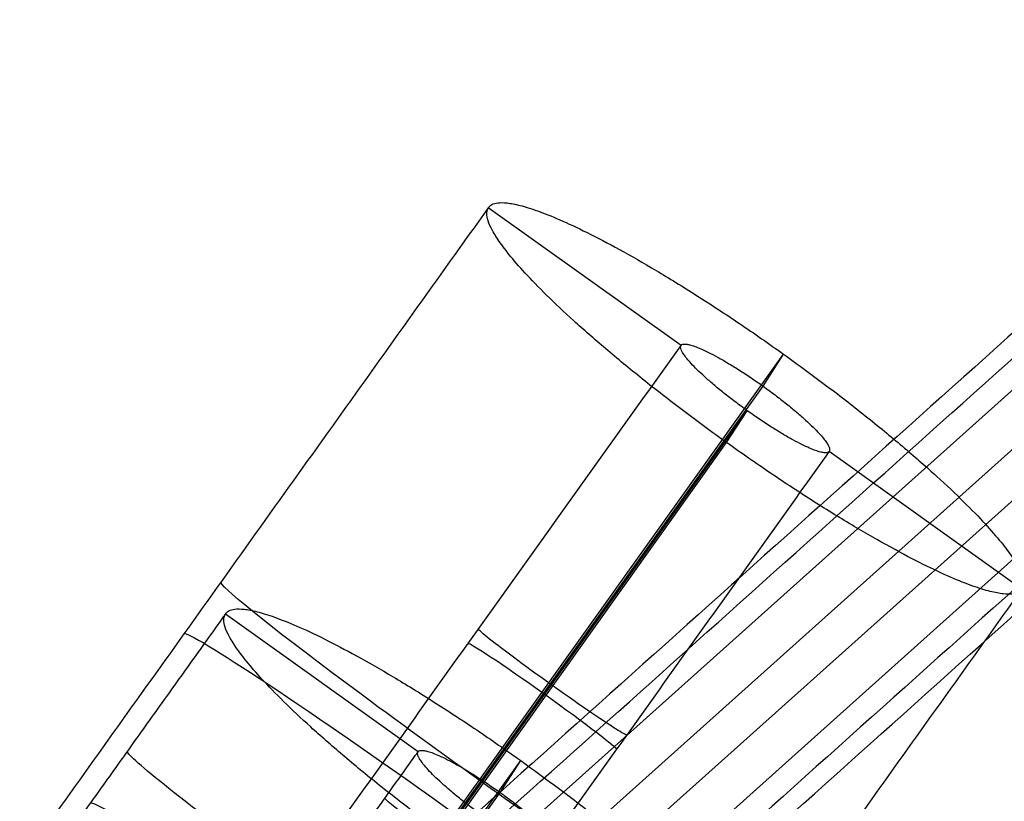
# Model space of a CAD drawing. Header units: millimetres. Extents: x -257 to 273, y -282 to 246.
# Tile 235 of 256: x -233 to -206, y -193 to -171. Entities that reach past the tile are written whole.
import ezdxf

# ---------------------------------------------------------------- set-up
doc = ezdxf.new("R2010")
doc.units = ezdxf.units.MM
doc.layers.add('Layer 01', color=7, linetype='Continuous', true_color=0x000000)

# ---------------------------------------------------------------- blocks, each defined once
blk = doc.blocks.new('Verpan Serie 430 Chair_Afstandsstykke ben og ryg_small')
at = {"layer": 'Layer 01', "color": 253, "true_color": 0x999999}
for p, q in [((0, 9, -2), (0, 9)), ((0, 9), (0, 2.5, 1.263)), ((0, 2.5, -2), (0, 2.5, 1.263)), ((-9, 0, 1.749), (-2.5, 0, 1.749)), ((2.5, 0, 1.749), (9, 0, 1.749)), ((0, -2.5, -2), (0, -2.5, 2.235)), ((0, -2.5, 2.235), (0, -9, 3.499)), ((0, -9, -2), (0, -9, 3.499))]:
    blk.add_line(p, q, dxfattribs=at)
for centre, radius, start, end in [((0, 0, -4.625), 9, 134.9031, 180), ((0, 0, -4.625), 9, 0, 45.0969), ((0, 0, -0.302), 2.5, 0, 180), ((0, 0, -2.876), 9, 180, 244.5128), ((0, 0, 0.184), 2.5, 180, 0), ((0, 0, -2.876), 9, 295.4872, 0)]:
    blk.add_arc(centre, radius, start, end, dxfattribs=at)
at = {"layer": 'Layer 01', "color": 253, "true_color": 0x999999, "extrusion": (0, 1, 0)}
for start, end in [(0, 73.8724), (106.1276, 180)]:
    blk.add_arc((0, -11), 9, start, end, dxfattribs=at)
at = {"layer": 'Layer 01', "color": 253, "true_color": 0x999999}
for points, weights in [([(0, 9, -2), (-5.272, 9, -2), (-9, 5.272, -5.728), (-9, 0, -11)], [1, 0.804737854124, 0.804737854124, 1]), ([(-9, 0, 1.749), (-9, 18, -1.749), (9, 18, -1.749), (9, 0, 1.749)], [1, 0.333333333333, 0.333333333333, 1]), ([(9, 0, -11), (9, 5.272, -5.728), (5.272, 9, -2), (0, 9, -2)], [1, 0.804737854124, 0.804737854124, 1]), ([(-2.5, 0, 1.749), (-2.5, 5, 0.778), (2.5, 5, 0.778), (2.5, 0, 1.749)], [1, 0.333333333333, 0.333333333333, 1]), ([(-9, 0, -11), (-9, -5.272, -5.728), (-5.272, -9, -2), (0, -9, -2)], [1, 0.804737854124, 0.804737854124, 1]), ([(9, 0, 1.749), (9, -18, 5.248), (-9, -18, 5.248), (-9, 0, 1.749)], [1, 0.333333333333, 0.333333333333, 1]), ([(2.5, 0, 1.749), (2.5, -5, 2.721), (-2.5, -5, 2.721), (-2.5, 0, 1.749)], [1, 0.333333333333, 0.333333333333, 1]), ([(0, -9, -2), (5.272, -9, -2), (9, -5.272, -5.728), (9, 0, -11)], [1, 0.804737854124, 0.804737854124, 1])]:
    blk.add_rational_spline(points, weights, degree=3, dxfattribs=at)
for points in [[(0, 9, -2), (0, 2.5, -2)], [(-9, 0, -11), (-9, 0, 1.749)], [(-2.5, 0, 1.749), (-2.5, 0, -2.354)], [(2.5, 0, -2.354), (2.5, 0, 1.749)], [(9, 0, 1.749), (9, 0, -11)], [(0, -2.5, -2), (0, -9, -2)]]:
    blk.add_open_spline(points, degree=1, dxfattribs=at)
for points, knots in [([(-2.5, 0, -2.354), (-2.5, 0.164, -2.354), (-2.484, 0.33, -2.349), (-2.419, 0.652, -2.331), (-2.372, 0.808, -2.318), (-2.246, 1.109, -2.285), (-2.168, 1.256, -2.265), (-1.987, 1.526, -2.222), (-1.884, 1.651, -2.199), (-1.538, 1.998, -2.129), (-1.263, 2.182, -2.084), (-0.808, 2.372, -2.035), (-0.652, 2.419, -2.022), (-0.331, 2.483, -2.005), (-0.164, 2.5, -2), (0, 2.5, -2)], [-3.957901, -3.957901, -3.957901, -3.957901, -3.463163, -3.463163, -2.968426, -2.968426, -2.473688, -2.473688, -1.97895, -1.97895, -0.989475, -0.989475, -0.494738, -0.494738, 0, 0, 0, 0]), ([(0, 2.5, -2), (0.164, 2.5, -2), (0.327, 2.484, -2.004), (0.65, 2.42, -2.022), (0.809, 2.371, -2.035), (1.26, 2.184, -2.083), (1.537, 1.998, -2.129), (1.882, 1.654, -2.198), (1.987, 1.526, -2.222), (2.168, 1.255, -2.265), (2.245, 1.112, -2.284), (2.371, 0.809, -2.318), (2.42, 0.65, -2.331), (2.484, 0.329, -2.349), (2.5, 0.166, -2.354), (2.5, 0, -2.354)], [-3.957798, -3.957798, -3.957798, -3.957798, -3.463073, -3.463073, -2.968348, -2.968348, -1.978899, -1.978899, -1.484174, -1.484174, -0.989449, -0.989449, -0.494725, -0.494725, 0, 0, 0, 0]), ([(-2.5, 0, -2.354), (-2.5, -0.327, -2.354), (-2.434, -0.658, -2.334), (-2.246, -1.11, -2.285), (-2.168, -1.256, -2.264), (-1.986, -1.527, -2.221), (-1.884, -1.652, -2.199), (-1.653, -1.883, -2.152), (-1.525, -1.987, -2.129), (-1.256, -2.168, -2.087), (-1.112, -2.245, -2.068), (-0.808, -2.372, -2.035), (-0.651, -2.419, -2.022), (-0.331, -2.483, -2.005), (-0.165, -2.5, -2), (0, -2.5, -2)], [0, 0, 0, 0, 0.989534, 0.989534, 1.484301, 1.484301, 1.979067, 1.979067, 2.473834, 2.473834, 2.968601, 2.968601, 3.463368, 3.463368, 3.958135, 3.958135, 3.958135, 3.958135]), ([(0, -2.5, -2), (0.165, -2.5, -2), (0.328, -2.484, -2.005), (0.649, -2.42, -2.022), (0.809, -2.371, -2.035), (1.261, -2.183, -2.084), (1.538, -1.997, -2.129), (1.882, -1.654, -2.198), (1.987, -1.527, -2.221), (2.168, -1.255, -2.265), (2.245, -1.112, -2.284), (2.371, -0.811, -2.318), (2.419, -0.651, -2.331), (2.484, -0.329, -2.349), (2.5, -0.166, -2.354), (2.5, 0, -2.354)], [0, 0, 0, 0, 0.494725, 0.494725, 0.989451, 0.989451, 1.978901, 1.978901, 2.473627, 2.473627, 2.968352, 2.968352, 3.463077, 3.463077, 3.957802, 3.957802, 3.957802, 3.957802])]:
    blk.add_open_spline(points, degree=3, knots=knots, dxfattribs=at)
blk = doc.blocks.new('M6 x 130 Socket head cap screw')
at = {"layer": 'Layer 01', "color": 254, "true_color": 0xcad1ee}
for p, q in [((-2.94, 130), (-2.94, 25.375)), ((2.94, 130), (2.94, 25.875))]:
    blk.add_line(p, q, dxfattribs=at)
for points in [[(0, 130, 2.94), (0, 25.625, 2.94)], [(0, 25.125, -2.94), (0, 130, -2.94)]]:
    blk.add_open_spline(points, degree=1, dxfattribs=at)
blk = doc.blocks.new('Vepan Serie 430 - Upholstery')
at = {"layer": 'Layer 01', "color": 250, "true_color": 0x404040, "extrusion": (0, -1, 0)}
for centre, radius in [((0, 0, -65.319), 224.345), ((0, 0, -64.322), 224.258), ((0, 0, -61.334), 229.1), ((0, 0, -61.334), 228), ((0, 0, -61.334), 227), ((0, 0, -60.834), 228), ((0, 0, -60.834), 227), ((0, 0, -60.334), 230.1), ((0, 0, -60.334), 229.1), ((0, 0, -59.834), 230.1), ((0, 0, -59.834), 229.1), ((0, 0, -59.334), 230.1), ((0, 0, -59.334), 229.1), ((0, 0, -58.918), 228.877), ((0, 0, -58.085), 229.432), ((0, 0, -56.728), 228.6), ((0, 0, -56.728), 228.6), ((0, 0, -56.728), 227.6), ((0, 0, -56.728), 227.6), ((0, 0, -28.364), 227.6), ((0, 0, -28.364), 228.6), ((0, 0), 213.6), ((0, 0), 228.6), ((0, 0, 0.5), 213.6)]:
    blk.add_arc(centre, radius, 90, 270, dxfattribs=at)
at = {"layer": 'Layer 01', "color": 250, "true_color": 0x404040, "extrusion": (0, 1, 0)}
for centre, radius in [((0, 0, 61.334), 229), ((0, 0, 60.334), 228), ((0, 0, 60.334), 227), ((0, 0, 58.808), 228.713), ((0, 0, 57.976), 229.268), ((0, 0), 227.6), ((0, 0, -1), 227.6)]:
    blk.add_arc(centre, radius, 270, 90, dxfattribs=at)
blk = doc.blocks.new('Verpan Serie 430 Chair_Afstandsstykke ben og ryg Ø18_large')
at = {"layer": 'Layer 01', "color": 253, "true_color": 0x999999}
for p, q in [((0, 9, -18), (0, 9)), ((0, 9), (0, 2.5, 1.263)), ((0, 2.5, -18), (0, 2.5, 1.263)), ((-9, 0, 1.749), (-2.5, 0, 1.749)), ((2.5, 0, 1.749), (9, 0, 1.749)), ((0, -2.5, -18), (0, -2.5, 2.235)), ((0, -2.5, 2.235), (0, -9, 3.499)), ((0, -9, -18), (0, -9, 3.499))]:
    blk.add_line(p, q, dxfattribs=at)
for centre, radius, start, end in [((0, 0, -12.625), 9, 0, 180), ((0, 0, -8.302), 2.5, 0, 180), ((0, 0, -10.876), 9, 180, 0), ((0, 0, -7.816), 2.5, 180, 0)]:
    blk.add_arc(centre, radius, start, end, dxfattribs=at)
at = {"layer": 'Layer 01', "color": 253, "true_color": 0x999999, "extrusion": (0, 1, 0)}
for start, end in [(0, 73.8724), (106.1276, 180)]:
    blk.add_arc((0, -27), 9, start, end, dxfattribs=at)
at = {"layer": 'Layer 01', "color": 253, "true_color": 0x999999}
for points, weights in [([(0, 9, -18), (-5.272, 9, -18), (-9, 5.272, -21.728), (-9, 0, -27)], [1, 0.804737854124, 0.804737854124, 1]), ([(-9, 0, 1.749), (-9, 18, -1.749), (9, 18, -1.749), (9, 0, 1.749)], [1, 0.333333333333, 0.333333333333, 1]), ([(9, 0, -27), (9, 5.272, -21.728), (5.272, 9, -18), (0, 9, -18)], [1, 0.804737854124, 0.804737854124, 1]), ([(-2.5, 0, 1.749), (-2.5, 5, 0.778), (2.5, 5, 0.778), (2.5, 0, 1.749)], [1, 0.333333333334, 0.333333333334, 1]), ([(-9, 0, -27), (-9, -5.272, -21.728), (-5.272, -9, -18), (0, -9, -18)], [1, 0.804737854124, 0.804737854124, 1]), ([(9, 0, 1.749), (9, -18, 5.248), (-9, -18, 5.248), (-9, 0, 1.749)], [1, 0.333333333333, 0.333333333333, 1]), ([(2.5, 0, 1.749), (2.5, -5, 2.721), (-2.5, -5, 2.721), (-2.5, 0, 1.749)], [1, 0.333333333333, 0.333333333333, 1]), ([(0, -9, -18), (5.272, -9, -18), (9, -5.272, -21.728), (9, 0, -27)], [1, 0.804737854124, 0.804737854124, 1])]:
    blk.add_rational_spline(points, weights, degree=3, dxfattribs=at)
for points in [[(0, 9, -18), (0, 2.5, -18)], [(-9, 0, -27), (-9, 0, 1.749)], [(-2.5, 0, 1.749), (-2.5, 0, -18.354)], [(2.5, 0, -18.354), (2.5, 0, 1.749)], [(9, 0, 1.749), (9, 0, -27)], [(0, -2.5, -18), (0, -9, -18)]]:
    blk.add_open_spline(points, degree=1, dxfattribs=at)
for points, knots in [([(-2.5, 0, -18.354), (-2.5, 0.164, -18.354), (-2.484, 0.33, -18.349), (-2.419, 0.652, -18.331), (-2.372, 0.808, -18.318), (-2.246, 1.109, -18.285), (-2.168, 1.256, -18.265), (-1.987, 1.526, -18.222), (-1.884, 1.651, -18.199), (-1.538, 1.998, -18.129), (-1.263, 2.182, -18.084), (-0.808, 2.372, -18.035), (-0.652, 2.419, -18.022), (-0.331, 2.483, -18.005), (-0.164, 2.5, -18), (0, 2.5, -18)], [-3.957901, -3.957901, -3.957901, -3.957901, -3.463163, -3.463163, -2.968426, -2.968426, -2.473688, -2.473688, -1.97895, -1.97895, -0.989475, -0.989475, -0.494738, -0.494738, 0, 0, 0, 0]), ([(0, 2.5, -18), (0.164, 2.5, -18), (0.327, 2.484, -18.004), (0.65, 2.42, -18.022), (0.809, 2.371, -18.035), (1.26, 2.184, -18.083), (1.537, 1.998, -18.129), (1.882, 1.654, -18.198), (1.987, 1.526, -18.222), (2.168, 1.255, -18.265), (2.245, 1.112, -18.284), (2.371, 0.809, -18.318), (2.42, 0.65, -18.331), (2.484, 0.329, -18.349), (2.5, 0.166, -18.354), (2.5, 0, -18.354)], [-3.957798, -3.957798, -3.957798, -3.957798, -3.463073, -3.463073, -2.968348, -2.968348, -1.978899, -1.978899, -1.484174, -1.484174, -0.989449, -0.989449, -0.494725, -0.494725, 0, 0, 0, 0]), ([(-2.5, 0, -18.354), (-2.5, -0.327, -18.354), (-2.434, -0.658, -18.334), (-2.246, -1.11, -18.285), (-2.168, -1.256, -18.264), (-1.986, -1.527, -18.221), (-1.884, -1.652, -18.199), (-1.653, -1.883, -18.152), (-1.525, -1.987, -18.129), (-1.256, -2.168, -18.087), (-1.112, -2.245, -18.068), (-0.808, -2.372, -18.035), (-0.651, -2.419, -18.022), (-0.331, -2.483, -18.005), (-0.165, -2.5, -18), (0, -2.5, -18)], [0, 0, 0, 0, 0.989534, 0.989534, 1.484301, 1.484301, 1.979067, 1.979067, 2.473834, 2.473834, 2.968601, 2.968601, 3.463368, 3.463368, 3.958135, 3.958135, 3.958135, 3.958135]), ([(0, -2.5, -18), (0.165, -2.5, -18), (0.328, -2.484, -18.005), (0.649, -2.42, -18.022), (0.809, -2.371, -18.035), (1.261, -2.183, -18.084), (1.538, -1.997, -18.129), (1.882, -1.654, -18.198), (1.987, -1.527, -18.221), (2.168, -1.255, -18.265), (2.245, -1.112, -18.284), (2.371, -0.811, -18.318), (2.419, -0.651, -18.331), (2.484, -0.329, -18.349), (2.5, -0.166, -18.354), (2.5, 0, -18.354)], [0, 0, 0, 0, 0.494725, 0.494725, 0.989451, 0.989451, 1.978901, 1.978901, 2.473627, 2.473627, 2.968352, 2.968352, 3.463077, 3.463077, 3.957802, 3.957802, 3.957802, 3.957802])]:
    blk.add_open_spline(points, degree=3, knots=knots, dxfattribs=at)
blk = doc.blocks.new('430 dining chair')
at = {"layer": 'Layer 01', "extrusion": (0.58097, -0.034059, -0.813212)}
for name, p, rotation in [('Verpan Serie 430 Chair_Afstandsstykke ben og ryg_small', (270.709, -81.878, -306.552), 267.7070025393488), ('Verpan Serie 430 Chair_Afstandsstykke ben og ryg Ø18_large', (190.773, -78.677, -290.552), 267.7070025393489)]:
    blk.add_blockref(name, p, dxfattribs=dict(at, rotation=rotation))
at = {"layer": 'Layer 01', "extrusion": (0.071252, 5.22431e-20, 0.997458), "rotation": 270}
blk.add_blockref('Vepan Serie 430 - Upholstery', (-52.976, 0), dxfattribs=at)
at = {"layer": 'Layer 01', "extrusion": (0.554087, 0.589502, 0.587771), "rotation": 145.5044406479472}
blk.add_blockref('M6 x 130 Socket head cap screw', (175.96, 278.212, -9.162), dxfattribs=at)
at = {"layer": 'Layer 01', "extrusion": (-0.651868, 0.178113, -0.737118), "rotation": 170.6451332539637}
blk.add_blockref('M6 x 130 Socket head cap screw', (102.531, 316.49, -9.006), dxfattribs=at)

msp = doc.modelspace()

# ---------------------------------------------------------------- block references
at = {"layer": 'Layer 01', "extrusion": (0, -1, 2.28891e-16)}
msp.add_blockref('430 dining chair', (7.5, 70.186, -7.478), dxfattribs=at)

doc.saveas('drawing.dxf')
